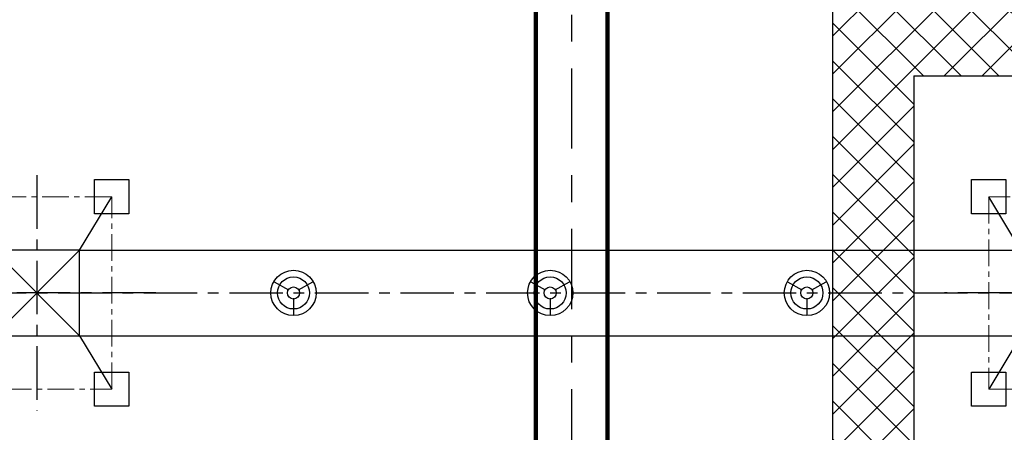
# Model space of a CAD drawing. Header units: inches. Extents: x -341304 to 31571016, y -692717 to 2132253.
# Tile 138 of 256: x 505709 to 528724, y -304740 to -295095. Entities that reach past the tile are written whole.
import ezdxf

# ---------------------------------------------------------------- set-up
doc = ezdxf.new("R2010")
doc.units = ezdxf.units.IN
doc.header["$MEASUREMENT"] = 0
for name, pattern in [('CENTER', [2, 1.25, -0.25, 0.25, -0.25]), ('CENTRE', [1.5, 0.75, -0.25, 0.25, -0.25]), ('DASHDOT', [1, 0.5, -0.25, 0, -0.25])]:
    doc.linetypes.add(name, pattern=pattern)
doc.layers.add('CEN', color=1, linetype='CENTER')
doc.layers.add('TOWER', color=7, linetype='Continuous')
doc.layers.add('CENTER', color=2, linetype='CENTER', lineweight=15)

# ---------------------------------------------------------------- blocks, each defined once
blk = doc.blocks.new('400LAPL')
at = {"color": 230, "ltscale": 700}
for p, q in [((-442, 255), (-108, 62)), ((108, 62), (442, 255)), ((0, -125), (0, -510))]:
    blk.add_line(p, q, dxfattribs=at)
for radius, start, end in [(530, 0, 180), (530, 180, 0), (142, 0, 180), (142, 180, 0)]:
    blk.add_arc((0, 0), radius, start, end, dxfattribs=at)
blk = doc.blocks.new('TWRH')
at = {"ltscale": 3000}
for p, q in [((-1000, 1000), (-2250, 1750)), ((1000, 1000), (2250, 1750)), ((1000, 1000), (-1000, 1000)), ((-1000, 1000), (-1000, -1000)), ((1000, -1000), (1000, 1000)), ((-1000, -1000), (-2250, -1750)), ((-1000, -1000), (1000, -1000)), ((1000, -1000), (2250, -1750))]:
    blk.add_line(p, q, dxfattribs=at)
at = {"ltscale": 100}
for p, q in [((-1000, 1000), (1000, -1000)), ((1000, 1000), (-1000, -1000))]:
    blk.add_line(p, q, dxfattribs=at)
for points in [[(-2650, 2150), (-1850, 2150), (-1850, 1350), (-2650, 1350)], [(1850, 2150), (2650, 2150), (2650, 1350), (1850, 1350)], [(-2650, -1350), (-1850, -1350), (-1850, -2150), (-2650, -2150)], [(1850, -1350), (2650, -1350), (2650, -2150), (1850, -2150)]]:
    blk.add_lwpolyline(points, close=True, dxfattribs=at)
at = {"layer": 'CEN', "ltscale": 1000}
for p, q in [((0, -2781), (0, 2781)), ((2753, 0), (-2753, 0))]:
    blk.add_line(p, q, dxfattribs=at)
at = {"layer": 'CENTER', "color": 7, "ltscale": 500}
for p, q in [((2250, 1750), (-2250, 1750)), ((-2250, 1750), (-2250, -1750)), ((2250, -1750), (2250, 1750)), ((-2250, -1750), (2250, -1750))]:
    blk.add_line(p, q, dxfattribs=at)
blk = doc.blocks.new('A$C232611C6')
at = {"layer": 'CEN', "ltscale": 1000}
blk.add_line((7075, 11000, 0), (34075, 11000, 0), dxfattribs=at)
at = {"layer": 'TOWER', "color": 230}
for p, q in [((9575, 12000, 0), (33075, 12000, 0)), ((9575, 10000, 0), (33075, 10000, 0))]:
    blk.add_line(p, q, dxfattribs=at)
for centre in [(14575, 11000, 0), (20575, 11000, 0), (26575, 11000, 0)]:
    blk.add_ellipse(centre, major_axis=(-265, -265), ratio=1, start_param=5.497787, end_param=11.780972, dxfattribs=at)
at = {"color": 230, "rotation": 90}
blk.add_blockref('TWRH', (8575, 11000, 0), dxfattribs=at)
at = {"rotation": 90}
blk.add_blockref('TWRH', (32575, 11000, 0), dxfattribs=at)
at = {"layer": 'TOWER', "color": 230, "xscale": -1, "zscale": 1333.333333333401}
for p in [(14575, 11000, 0), (20575, 11000, 0), (26575, 11000, 0)]:
    blk.add_blockref('400LAPL', p, dxfattribs=at)
blk = doc.blocks.new('GT REV-02')
h = blk.add_hatch()
h.set_pattern_fill('ANSI37', color=256, scale=5000)
h.set_pattern_definition([(45, (-637440.7, 54690.7), (-441.9417, 441.9417), []), (135, (-637440.7, 54690.7), (-441.9417, -441.9417), [])])
h.paths.add_polyline_path([(-914540, 33741), (-914540, 31841), (-904781, 31841), (-904781, 19166), (-908441, 19166), (-908441, 4993), (-906541, 4993), (-906541, 17266), (-902881, 17266), (-902881, 53520), (-904781, 53520), (-904781, 33741)])
h.paths.add_polyline_path([(-916032, 31841), (-916032, 33741), (-932996, 33741), (-932996, 31841)])
at = {"color": 230, "linetype": 'CENTRE', "ltscale": 2500}
blk.add_line((-914541, 24941), (-914541, -810), dxfattribs=at)
at = {"ltscale": 100}
for p, q in [((-908441, 19166), (-908441, 4993)), ((-906541, 17266), (-906541, 4993)), ((-906541, 17266), (-902881, 17266))]:
    blk.add_line(p, q, dxfattribs=at)
at = {"color": 230, "linetype": 'DASHDOT', "ltscale": 2500, "const_width": 100}
for points in [[(-915379, 24941), (-915379, -810)], [(-913703, 24941), (-913703, -810)]]:
    blk.add_lwpolyline(points, dxfattribs=at)
at = {"color": 230}
blk.add_blockref('A$C232611C6', (-935615, 1191, 96251), dxfattribs=at)

msp = doc.modelspace()

# ---------------------------------------------------------------- block references
at = {"color": 230}
msp.add_blockref('GT REV-02', (1433150.1, -313674.2, 96251.3), dxfattribs=at)

doc.saveas('drawing.dxf')
